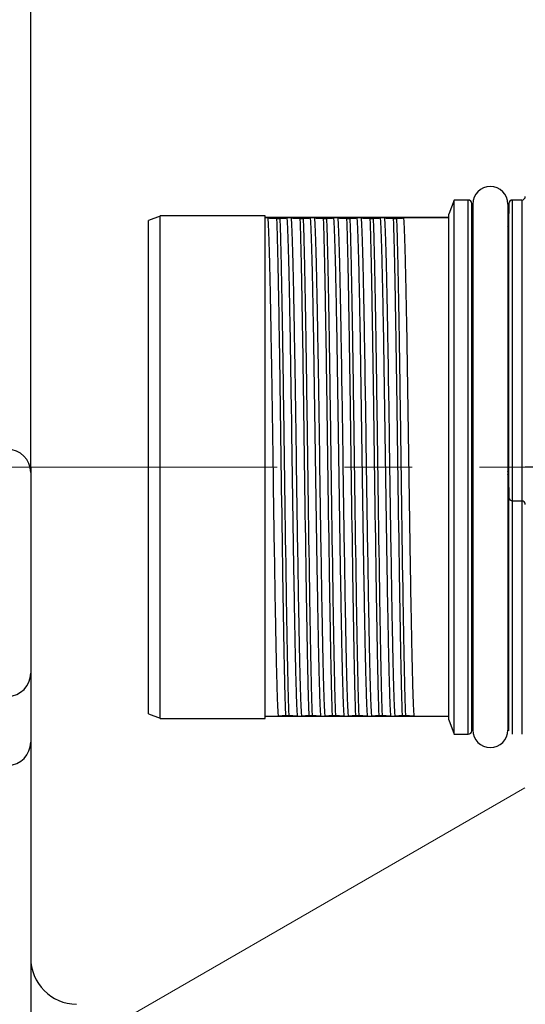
# Model space of a CAD drawing. Header units: millimetres. Extents: x 0 to 1071, y 0 to 742.
# Tile 22 of 127: x 436 to 458, y 202 to 244. Entities that reach past the tile are written whole.
import ezdxf

# ---------------------------------------------------------------- set-up
doc = ezdxf.new("R2010")
doc.units = ezdxf.units.MM
doc.header["$LTSCALE"] = 0.454724
doc.linetypes.add('CENTER', pattern=[50.8, 31.75, -6.35, 6.35, -6.35])
doc.layers.add('NoLayerName_001', color=7, linetype='Continuous')

# ---------------------------------------------------------------- blocks, each defined once
blk = doc.blocks.new('DIM_0003')
at = {"color": 3, "linetype": 'Continuous', "lineweight": 13}
blk.add_lwpolyline([(30.683, 33.447), (7.301, 19.948), (5.136, 18.698)], dxfattribs=at)
blk.add_arc((54.498, 47.197), 54.498, 300, 210, dxfattribs=at)

msp = doc.modelspace()

# ---------------------------------------------------------------- linework, layer by layer
at = {"layer": 'NoLayerName_001', "color": 7, "linetype": 'Continuous', "lineweight": 25}
for q in [(436.3764, 286.456), (436.3764, 163.7405)]:
    msp.add_line((436.3764, 225.0983), q, dxfattribs=at)
at = {"layer": 'NoLayerName_001', "color": 60, "linetype": 'Continuous', "lineweight": 25}
for p, q in [((454.5269, 236.5488), (454.3058, 235.9413)), ((454.5269, 213.6488), (454.5269, 236.5488)), ((455.1307, 236.5488), (454.5269, 236.5488)), ((455.1307, 213.6488), (455.1307, 236.5488)), ((455.3039, 235.5163), (455.2807, 236.4027)), ((455.2807, 213.7948), (455.2807, 236.4027)), ((456.873, 236.4027), (456.8498, 235.5163)), ((456.873, 213.7948), (456.873, 236.4027)), ((457.023, 213.6488), (457.023, 236.5488)), ((457.4269, 236.5488), (457.023, 236.5488)), ((457.4269, 236.5488), (457.4269, 213.6488)), ((455.3269, 236.3738), (455.3269, 213.8238)), ((456.8269, 236.3738), (456.8269, 213.8238)), ((441.9269, 235.8588), (441.4269, 235.6768)), ((441.4269, 214.5209), (441.4269, 235.6766)), ((446.4269, 235.8738), (441.9269, 235.8738)), ((441.9269, 214.324), (441.9269, 235.8736)), ((446.4269, 214.3238), (446.4269, 235.8738)), ((454.3058, 235.7988), (446.4269, 235.7988)), ((446.5376, 235.7826), (446.4269, 235.7826)), ((446.9155, 235.7626), (447.0563, 235.7626)), ((447.5376, 235.7826), (447.3707, 235.7826)), ((447.9155, 235.7626), (448.0563, 235.7626)), ((448.5376, 235.7826), (448.3707, 235.7826)), ((448.9155, 235.7626), (449.0563, 235.7626)), ((449.5376, 235.7826), (449.3707, 235.7826)), ((449.9155, 235.7626), (450.0563, 235.7626)), ((450.5376, 235.7826), (450.3707, 235.7826)), ((450.9155, 235.7626), (451.0563, 235.7626)), ((451.5376, 235.7826), (451.3707, 235.7826)), ((451.9155, 235.7626), (452.0563, 235.7626)), ((454.3058, 235.7826), (452.3707, 235.7826)), ((454.3058, 214.2564), (454.3058, 235.9412)), ((455.2973, 235.3738), (455.2973, 214.8237)), ((455.3022, 235.4949), (455.2995, 235.4949)), ((455.3045, 235.4948), (455.3022, 235.4949)), ((456.8543, 235.4949), (456.8493, 235.4948)), ((456.8565, 214.8237), (456.8565, 235.3738)), ((458.9269, 225.0988), (457.5769, 225.0988)), ((456.8493, 224.7027), (456.8515, 224.7027)), ((456.8498, 224.6813), (456.873, 223.7948)), ((456.8515, 224.7027), (456.8543, 224.7026)), ((457.023, 223.6488), (457.4269, 223.6488)), ((441.4269, 214.5208), (441.9269, 214.3388)), ((455.2807, 213.7948), (455.3039, 214.6813)), ((455.2995, 214.7026), (455.3045, 214.7027)), ((441.9269, 214.3238), (446.4269, 214.3238)), ((446.4269, 214.4149), (446.983, 214.4149)), ((454.3058, 214.3988), (446.4269, 214.3988)), ((447.4383, 214.435), (447.2974, 214.435)), ((447.8162, 214.4149), (447.983, 214.4149)), ((448.4383, 214.435), (448.2974, 214.435)), ((448.8162, 214.4149), (448.983, 214.4149)), ((449.4383, 214.435), (449.2974, 214.435)), ((449.8162, 214.4149), (449.983, 214.4149)), ((450.4383, 214.435), (450.2974, 214.435)), ((450.8162, 214.4149), (450.983, 214.4149)), ((451.4383, 214.435), (451.2974, 214.435)), ((451.8162, 214.4149), (451.983, 214.4149)), ((452.4383, 214.435), (452.2974, 214.435)), ((452.8162, 214.4149), (454.3058, 214.4149)), ((454.3058, 214.2563), (454.5269, 213.6488)), ((454.5269, 213.6488), (455.1307, 213.6488))]:
    msp.add_line(p, q, dxfattribs=at)
at = {"layer": 'NoLayerName_001', "color": 4, "linetype": 'CENTER', "lineweight": 13}
msp.add_line((516.2461, 225.0988), (408.3764, 225.0988), dxfattribs=at)
at = {"layer": 'NoLayerName_001', "color": 60, "linetype": 'Continuous', "lineweight": 25}
for centre, radius, start, end in [((456.0769, 236.3738), 0.75, 0, 180), ((455.1307, 236.3988), 0.15, 1.49998, 90), ((457.023, 236.3988), 0.15, 90, 178.5), ((457.4269, 236.6988), 0.15, 270, 360), ((455.4544, 235.4988), 0.15, 181.5, 211.30226), ((456.6993, 235.4988), 0.15, 328.69774, 358.5), ((456.6993, 224.6988), 0.15, 1.5, 31.30226), ((457.023, 223.7988), 0.15, 181.5, 270), ((457.4269, 223.4988), 0.15, 0, 90), ((455.4544, 214.6988), 0.15, 148.69774, 178.5), ((455.1307, 213.7988), 0.15, 270, 358.50002), ((456.0769, 213.8238), 0.75, 180, 0)]:
    msp.add_arc(centre, radius, start, end, dxfattribs=at)
at = {"layer": 'NoLayerName_001', "color": 7, "linetype": 'Continuous', "lineweight": 25}
for centre, radius, start, end in [((435.3764, 224.8634), 1, 0, 90), ((435.3764, 216.2661), 1, 271.28019, 0), ((435.3764, 213.3092), 1, 271.60801, 0), ((438.3764, 204.0665), 2, 180, 269.08335)]:
    msp.add_arc(centre, radius, start, end, dxfattribs=at)
at = {"layer": 'NoLayerName_001', "color": 60, "linetype": 'Continuous', "lineweight": 25}
for points, knots in [([(446.5376, 235.7826), (446.5428, 235.7037), (446.5546, 235.5458), (446.565, 235.3085), (446.5748, 235.0712), (446.5831, 234.8339), (446.593, 234.5174), (446.604, 234.1217), (446.6159, 233.6469), (446.6286, 233.0929), (446.645, 232.3015), (446.6686, 231.0351), (446.7422, 226.6027), (446.7975, 222.17), (446.871, 218.1335), (446.8886, 217.2629), (446.9027, 216.6298), (446.9146, 216.155), (446.9232, 215.8384), (446.93, 215.601), (446.9376, 215.3637), (446.9459, 215.1263), (446.9557, 214.8891), (446.9657, 214.6518), (446.9777, 214.4939), (446.983, 214.4149)], [0, 0, 0, 0, 0.2374819, 0.4749639, 0.7124439, 0.9499281, 1.1874158, 1.6623869, 2.137351, 2.6123145, 3.3247629, 4.5121777, 6.4120386, 16.6237909, 17.8112039, 18.5236526, 19.2360993, 19.7110646, 19.94855, 20.1860359, 20.4235178, 20.6609933, 20.8984731, 21.1359794, 21.3734584, 21.3734584, 21.3734584, 21.3734584]), ([(446.5376, 235.7826), (446.5438, 235.7822), (446.5564, 235.7811), (446.5753, 235.7798), (446.5942, 235.7785), (446.6131, 235.7773), (446.6319, 235.7761), (446.6508, 235.775), (446.676, 235.7736), (446.7075, 235.7719), (446.7453, 235.7701), (446.7831, 235.7683), (446.8209, 235.7665), (446.865, 235.7646), (446.8965, 235.7634), (446.9155, 235.7626)], [0, 0, 0, 0, 0.01892225, 0.03784447, 0.05676693, 0.07568977, 0.09461302, 0.11353661, 0.13246042, 0.17030774, 0.20815382, 0.24599897, 0.28384359, 0.32168802, 0.37845488, 0.37845488, 0.37845488, 0.37845488]), ([(446.9155, 235.7626), (446.9193, 235.6533), (446.9274, 235.4346), (446.9371, 235.1066), (446.949, 234.6692), (446.9621, 234.1224), (446.9784, 233.3568), (446.9992, 232.2631), (447.0306, 230.4037), (447.0953, 226.0285), (447.1499, 221.7626), (447.2099, 218.1532), (447.228, 217.1689), (447.2436, 216.4033), (447.256, 215.8565), (447.2667, 215.419), (447.2755, 215.091), (447.2853, 214.7629), (447.2935, 214.5443), (447.2974, 214.435)], [0, 0, 0, 0, 0.3281735, 0.6563496, 0.9845251, 1.6408724, 2.2972198, 3.2817416, 4.92261, 7.8761744, 16.4086917, 17.7213884, 18.7059077, 19.3622533, 20.0186037, 20.3467828, 20.6749616, 21.0031368, 21.3313094, 21.3313094, 21.3313094, 21.3313094]), ([(447.0563, 235.7626), (447.0668, 235.7631), (447.0878, 235.764), (447.1193, 235.7656), (447.1507, 235.7672), (447.1822, 235.7689), (447.2136, 235.7707), (447.2398, 235.7722), (447.2608, 235.7735), (447.2765, 235.7746), (447.2922, 235.7757), (447.308, 235.7768), (447.3237, 235.7781), (447.3393, 235.7795), (447.355, 235.781), (447.3655, 235.7821), (447.3707, 235.7826)], [0, 0, 0, 0, 0.03150043, 0.06300008, 0.09449978, 0.12600043, 0.15750299, 0.18900849, 0.20476254, 0.2205168, 0.23627058, 0.2520234, 0.26777502, 0.28352552, 0.29927533, 0.31502532, 0.31502532, 0.31502532, 0.31502532]), ([(447.0563, 235.7626), (447.0602, 235.6533), (447.0683, 235.4346), (447.078, 235.1066), (447.0899, 234.6692), (447.103, 234.1224), (447.1193, 233.3568), (447.1401, 232.2631), (447.1715, 230.4037), (447.2362, 226.0285), (447.2908, 221.7626), (447.3507, 218.1532), (447.3689, 217.1689), (447.3845, 216.4033), (447.3968, 215.8565), (447.4076, 215.419), (447.4164, 215.091), (447.4262, 214.7629), (447.4344, 214.5443), (447.4383, 214.435)], [0, 0, 0, 0, 0.3281735, 0.6563496, 0.9845251, 1.6408724, 2.2972198, 3.2817416, 4.92261, 7.8761744, 16.4086917, 17.7213884, 18.7059077, 19.3622533, 20.0186037, 20.3467828, 20.6749616, 21.0031368, 21.3313094, 21.3313094, 21.3313094, 21.3313094]), ([(447.8162, 214.4149), (447.8109, 214.4939), (447.7991, 214.6518), (447.7887, 214.8891), (447.7789, 215.1263), (447.7706, 215.3637), (447.7607, 215.6802), (447.7497, 216.0758), (447.7378, 216.5506), (447.7252, 217.1046), (447.7087, 217.8961), (447.6851, 219.1624), (447.6116, 223.5948), (447.5563, 228.0275), (447.4827, 232.064), (447.4651, 232.9346), (447.451, 233.5678), (447.4392, 234.0426), (447.4306, 234.3591), (447.4237, 234.5965), (447.4161, 234.8339), (447.4079, 235.0712), (447.398, 235.3085), (447.388, 235.5458), (447.376, 235.7037), (447.3707, 235.7826)], [0, 0, 0, 0, 0.2374819, 0.4749639, 0.7124439, 0.9499281, 1.1874158, 1.6623869, 2.137351, 2.6123145, 3.3247629, 4.5121777, 6.4120386, 16.6237909, 17.8112039, 18.5236526, 19.2360993, 19.7110646, 19.94855, 20.1860359, 20.4235178, 20.6609933, 20.8984731, 21.1359794, 21.3734584, 21.3734584, 21.3734584, 21.3734584]), ([(447.5376, 235.7826), (447.5428, 235.7037), (447.5546, 235.5458), (447.565, 235.3085), (447.5748, 235.0712), (447.5831, 234.8339), (447.593, 234.5174), (447.604, 234.1217), (447.6159, 233.6469), (447.6286, 233.0929), (447.645, 232.3015), (447.6686, 231.0351), (447.7422, 226.6027), (447.7975, 222.17), (447.871, 218.1335), (447.8886, 217.2629), (447.9027, 216.6298), (447.9146, 216.155), (447.9232, 215.8384), (447.93, 215.601), (447.9376, 215.3637), (447.9459, 215.1263), (447.9557, 214.8891), (447.9657, 214.6518), (447.9777, 214.4939), (447.983, 214.4149)], [0, 0, 0, 0, 0.2374819, 0.4749639, 0.7124439, 0.9499281, 1.1874158, 1.6623869, 2.137351, 2.6123145, 3.3247629, 4.5121777, 6.4120386, 16.6237909, 17.8112039, 18.5236526, 19.2360993, 19.7110646, 19.94855, 20.1860359, 20.4235178, 20.6609933, 20.8984731, 21.1359794, 21.3734584, 21.3734584, 21.3734584, 21.3734584]), ([(447.5376, 235.7826), (447.5438, 235.7822), (447.5564, 235.7811), (447.5753, 235.7798), (447.5942, 235.7785), (447.6131, 235.7773), (447.6319, 235.7761), (447.6508, 235.775), (447.676, 235.7736), (447.7075, 235.7719), (447.7453, 235.7701), (447.7831, 235.7683), (447.8209, 235.7665), (447.865, 235.7646), (447.8965, 235.7634), (447.9155, 235.7626)], [0, 0, 0, 0, 0.01892225, 0.03784447, 0.05676693, 0.07568977, 0.09461302, 0.11353661, 0.13246042, 0.17030774, 0.20815382, 0.24599897, 0.28384359, 0.32168802, 0.37845488, 0.37845488, 0.37845488, 0.37845488]), ([(447.9155, 235.7626), (447.9193, 235.6533), (447.9274, 235.4346), (447.9371, 235.1066), (447.949, 234.6692), (447.9621, 234.1224), (447.9784, 233.3568), (447.9992, 232.2631), (448.0306, 230.4037), (448.0953, 226.0285), (448.1499, 221.7626), (448.2099, 218.1532), (448.228, 217.1689), (448.2436, 216.4033), (448.256, 215.8565), (448.2667, 215.419), (448.2755, 215.091), (448.2853, 214.7629), (448.2935, 214.5443), (448.2974, 214.435)], [0, 0, 0, 0, 0.3281735, 0.6563496, 0.9845251, 1.6408724, 2.2972198, 3.2817416, 4.92261, 7.8761744, 16.4086917, 17.7213884, 18.7059077, 19.3622533, 20.0186037, 20.3467828, 20.6749616, 21.0031368, 21.3313094, 21.3313094, 21.3313094, 21.3313094]), ([(448.0563, 235.7626), (448.0668, 235.7631), (448.0878, 235.764), (448.1193, 235.7656), (448.1507, 235.7672), (448.1822, 235.7689), (448.2136, 235.7707), (448.2398, 235.7722), (448.2608, 235.7735), (448.2765, 235.7746), (448.2922, 235.7757), (448.308, 235.7768), (448.3237, 235.7781), (448.3393, 235.7795), (448.355, 235.781), (448.3655, 235.7821), (448.3707, 235.7826)], [0, 0, 0, 0, 0.03150043, 0.06300008, 0.09449978, 0.12600043, 0.15750299, 0.18900849, 0.20476254, 0.2205168, 0.23627058, 0.2520234, 0.26777502, 0.28352552, 0.29927533, 0.31502532, 0.31502532, 0.31502532, 0.31502532]), ([(448.0563, 235.7626), (448.0602, 235.6533), (448.0683, 235.4346), (448.078, 235.1066), (448.0899, 234.6692), (448.103, 234.1224), (448.1193, 233.3568), (448.1401, 232.2631), (448.1715, 230.4037), (448.2362, 226.0285), (448.2908, 221.7626), (448.3507, 218.1532), (448.3689, 217.1689), (448.3845, 216.4033), (448.3968, 215.8565), (448.4076, 215.419), (448.4164, 215.091), (448.4262, 214.7629), (448.4344, 214.5443), (448.4383, 214.435)], [0, 0, 0, 0, 0.3281735, 0.6563496, 0.9845251, 1.6408724, 2.2972198, 3.2817416, 4.92261, 7.8761744, 16.4086917, 17.7213884, 18.7059077, 19.3622533, 20.0186037, 20.3467828, 20.6749616, 21.0031368, 21.3313094, 21.3313094, 21.3313094, 21.3313094]), ([(448.8162, 214.4149), (448.8109, 214.4939), (448.7991, 214.6518), (448.7887, 214.8891), (448.7789, 215.1263), (448.7706, 215.3637), (448.7607, 215.6802), (448.7497, 216.0758), (448.7378, 216.5506), (448.7252, 217.1046), (448.7087, 217.8961), (448.6851, 219.1624), (448.6116, 223.5948), (448.5563, 228.0275), (448.4827, 232.064), (448.4651, 232.9346), (448.451, 233.5678), (448.4392, 234.0426), (448.4306, 234.3591), (448.4237, 234.5965), (448.4161, 234.8339), (448.4079, 235.0712), (448.398, 235.3085), (448.388, 235.5458), (448.376, 235.7037), (448.3707, 235.7826)], [0, 0, 0, 0, 0.2374819, 0.4749639, 0.7124439, 0.9499281, 1.1874158, 1.6623869, 2.137351, 2.6123145, 3.3247629, 4.5121777, 6.4120386, 16.6237909, 17.8112039, 18.5236526, 19.2360993, 19.7110646, 19.94855, 20.1860359, 20.4235178, 20.6609933, 20.8984731, 21.1359794, 21.3734584, 21.3734584, 21.3734584, 21.3734584]), ([(448.5376, 235.7826), (448.5428, 235.7037), (448.5546, 235.5458), (448.565, 235.3085), (448.5748, 235.0712), (448.5831, 234.8339), (448.593, 234.5174), (448.604, 234.1217), (448.6159, 233.6469), (448.6286, 233.0929), (448.645, 232.3015), (448.6686, 231.0351), (448.7422, 226.6027), (448.7975, 222.17), (448.871, 218.1335), (448.8886, 217.2629), (448.9027, 216.6298), (448.9146, 216.155), (448.9232, 215.8384), (448.93, 215.601), (448.9376, 215.3637), (448.9459, 215.1263), (448.9557, 214.8891), (448.9657, 214.6518), (448.9777, 214.4939), (448.983, 214.4149)], [0, 0, 0, 0, 0.2374819, 0.4749638, 0.7124439, 0.9499281, 1.1874158, 1.6623869, 2.137351, 2.6123145, 3.3247629, 4.5121777, 6.4120386, 16.6237909, 17.8112039, 18.5236526, 19.2360993, 19.7110646, 19.94855, 20.1860359, 20.4235178, 20.6609933, 20.8984731, 21.1359794, 21.3734584, 21.3734584, 21.3734584, 21.3734584]), ([(448.5376, 235.7826), (448.5438, 235.7822), (448.5564, 235.7811), (448.5753, 235.7798), (448.5942, 235.7785), (448.6131, 235.7773), (448.6319, 235.7761), (448.6508, 235.775), (448.676, 235.7736), (448.7075, 235.7719), (448.7453, 235.7701), (448.7831, 235.7683), (448.8209, 235.7665), (448.865, 235.7646), (448.8965, 235.7634), (448.9155, 235.7626)], [0, 0, 0, 0, 0.01892225, 0.03784447, 0.05676693, 0.07568977, 0.09461302, 0.11353661, 0.13246042, 0.17030774, 0.20815382, 0.24599897, 0.28384359, 0.32168802, 0.37845488, 0.37845488, 0.37845488, 0.37845488]), ([(448.9155, 235.7626), (448.9193, 235.6533), (448.9274, 235.4346), (448.9371, 235.1066), (448.949, 234.6692), (448.9621, 234.1224), (448.9784, 233.3568), (448.9992, 232.2631), (449.0306, 230.4037), (449.0953, 226.0285), (449.1499, 221.7626), (449.2099, 218.1532), (449.228, 217.1689), (449.2436, 216.4033), (449.256, 215.8565), (449.2667, 215.419), (449.2755, 215.091), (449.2853, 214.7629), (449.2935, 214.5443), (449.2974, 214.435)], [0, 0, 0, 0, 0.3281735, 0.6563496, 0.9845251, 1.6408724, 2.2972198, 3.2817416, 4.92261, 7.8761744, 16.4086917, 17.7213884, 18.7059077, 19.3622533, 20.0186037, 20.3467828, 20.6749616, 21.0031368, 21.3313094, 21.3313094, 21.3313094, 21.3313094]), ([(449.0563, 235.7626), (449.0668, 235.7631), (449.0878, 235.764), (449.1193, 235.7656), (449.1507, 235.7672), (449.1822, 235.7689), (449.2136, 235.7707), (449.2398, 235.7722), (449.2608, 235.7735), (449.2765, 235.7746), (449.2922, 235.7757), (449.308, 235.7768), (449.3237, 235.7781), (449.3393, 235.7795), (449.355, 235.781), (449.3655, 235.7821), (449.3707, 235.7826)], [0, 0, 0, 0, 0.03150043, 0.06300008, 0.09449978, 0.12600043, 0.15750299, 0.18900849, 0.20476254, 0.2205168, 0.23627058, 0.2520234, 0.26777502, 0.28352552, 0.29927533, 0.31502532, 0.31502532, 0.31502532, 0.31502532]), ([(449.0563, 235.7626), (449.0602, 235.6533), (449.0683, 235.4346), (449.078, 235.1066), (449.0899, 234.6692), (449.103, 234.1224), (449.1193, 233.3568), (449.1401, 232.2631), (449.1715, 230.4037), (449.2362, 226.0285), (449.2908, 221.7626), (449.3507, 218.1532), (449.3689, 217.1689), (449.3845, 216.4033), (449.3968, 215.8565), (449.4076, 215.419), (449.4164, 215.091), (449.4262, 214.7629), (449.4344, 214.5443), (449.4383, 214.435)], [0, 0, 0, 0, 0.3281735, 0.6563496, 0.9845251, 1.6408724, 2.2972198, 3.2817416, 4.92261, 7.8761744, 16.4086917, 17.7213884, 18.7059077, 19.3622533, 20.0186037, 20.3467828, 20.6749616, 21.0031368, 21.3313094, 21.3313094, 21.3313094, 21.3313094]), ([(449.8162, 214.4149), (449.8109, 214.4939), (449.7991, 214.6518), (449.7887, 214.8891), (449.7789, 215.1263), (449.7706, 215.3637), (449.7607, 215.6802), (449.7497, 216.0758), (449.7378, 216.5506), (449.7252, 217.1046), (449.7087, 217.8961), (449.6851, 219.1624), (449.6116, 223.5948), (449.5563, 228.0275), (449.4827, 232.064), (449.4651, 232.9346), (449.451, 233.5678), (449.4392, 234.0426), (449.4306, 234.3591), (449.4237, 234.5965), (449.4161, 234.8339), (449.4079, 235.0712), (449.398, 235.3085), (449.388, 235.5458), (449.376, 235.7037), (449.3707, 235.7826)], [0, 0, 0, 0, 0.2374819, 0.4749639, 0.7124439, 0.9499281, 1.1874158, 1.6623869, 2.137351, 2.6123145, 3.3247629, 4.5121777, 6.4120386, 16.6237909, 17.8112039, 18.5236526, 19.2360993, 19.7110646, 19.94855, 20.1860359, 20.4235178, 20.6609933, 20.8984731, 21.1359794, 21.3734584, 21.3734584, 21.3734584, 21.3734584]), ([(449.5376, 235.7826), (449.5428, 235.7037), (449.5546, 235.5458), (449.565, 235.3085), (449.5748, 235.0712), (449.5831, 234.8339), (449.593, 234.5174), (449.604, 234.1217), (449.6159, 233.6469), (449.6286, 233.0929), (449.645, 232.3015), (449.6686, 231.0351), (449.7422, 226.6027), (449.7975, 222.17), (449.871, 218.1335), (449.8886, 217.2629), (449.9027, 216.6298), (449.9146, 216.155), (449.9232, 215.8384), (449.93, 215.601), (449.9376, 215.3637), (449.9459, 215.1263), (449.9557, 214.8891), (449.9657, 214.6518), (449.9777, 214.4939), (449.983, 214.4149)], [0, 0, 0, 0, 0.2374819, 0.4749639, 0.7124439, 0.9499281, 1.1874158, 1.6623869, 2.137351, 2.6123145, 3.3247629, 4.5121777, 6.4120386, 16.6237909, 17.8112039, 18.5236526, 19.2360993, 19.7110646, 19.94855, 20.1860359, 20.4235178, 20.6609933, 20.8984731, 21.1359794, 21.3734584, 21.3734584, 21.3734584, 21.3734584]), ([(449.5376, 235.7826), (449.5438, 235.7822), (449.5564, 235.7811), (449.5753, 235.7798), (449.5942, 235.7785), (449.6131, 235.7773), (449.6319, 235.7761), (449.6508, 235.775), (449.676, 235.7736), (449.7075, 235.7719), (449.7453, 235.7701), (449.7831, 235.7683), (449.8209, 235.7665), (449.865, 235.7646), (449.8965, 235.7634), (449.9155, 235.7626)], [0, 0, 0, 0, 0.01892225, 0.03784447, 0.05676693, 0.07568977, 0.09461302, 0.11353661, 0.13246042, 0.17030774, 0.20815382, 0.24599897, 0.28384359, 0.32168802, 0.37845488, 0.37845488, 0.37845488, 0.37845488]), ([(449.9155, 235.7626), (449.9193, 235.6533), (449.9274, 235.4346), (449.9371, 235.1066), (449.949, 234.6692), (449.9621, 234.1224), (449.9784, 233.3568), (449.9992, 232.2631), (450.0306, 230.4037), (450.0953, 226.0285), (450.1499, 221.7626), (450.2099, 218.1532), (450.228, 217.1689), (450.2436, 216.4033), (450.256, 215.8565), (450.2667, 215.419), (450.2755, 215.091), (450.2853, 214.7629), (450.2935, 214.5443), (450.2974, 214.435)], [0, 0, 0, 0, 0.3281735, 0.6563496, 0.9845251, 1.6408724, 2.2972198, 3.2817416, 4.92261, 7.8761744, 16.4086917, 17.7213884, 18.7059077, 19.3622533, 20.0186037, 20.3467828, 20.6749616, 21.0031368, 21.3313094, 21.3313094, 21.3313094, 21.3313094]), ([(450.0563, 235.7626), (450.0668, 235.7631), (450.0878, 235.764), (450.1193, 235.7656), (450.1507, 235.7672), (450.1822, 235.7689), (450.2136, 235.7707), (450.2398, 235.7722), (450.2608, 235.7735), (450.2765, 235.7746), (450.2922, 235.7757), (450.308, 235.7768), (450.3237, 235.7781), (450.3393, 235.7795), (450.355, 235.781), (450.3655, 235.7821), (450.3707, 235.7826)], [0, 0, 0, 0, 0.03150043, 0.06300008, 0.09449978, 0.12600043, 0.15750299, 0.18900849, 0.20476254, 0.2205168, 0.23627058, 0.2520234, 0.26777502, 0.28352552, 0.29927533, 0.31502532, 0.31502532, 0.31502532, 0.31502532]), ([(450.0563, 235.7626), (450.0602, 235.6533), (450.0683, 235.4346), (450.078, 235.1066), (450.0899, 234.6692), (450.103, 234.1224), (450.1193, 233.3568), (450.1401, 232.2631), (450.1715, 230.4037), (450.2362, 226.0285), (450.2908, 221.7626), (450.3507, 218.1532), (450.3689, 217.1689), (450.3845, 216.4033), (450.3968, 215.8565), (450.4076, 215.419), (450.4164, 215.091), (450.4262, 214.7629), (450.4344, 214.5443), (450.4383, 214.435)], [0, 0, 0, 0, 0.3281735, 0.6563496, 0.9845251, 1.6408724, 2.2972198, 3.2817416, 4.92261, 7.8761744, 16.4086917, 17.7213884, 18.7059077, 19.3622533, 20.0186037, 20.3467828, 20.6749616, 21.0031368, 21.3313094, 21.3313094, 21.3313094, 21.3313094]), ([(450.8162, 214.4149), (450.8109, 214.4939), (450.7991, 214.6518), (450.7887, 214.8891), (450.7789, 215.1263), (450.7706, 215.3637), (450.7607, 215.6802), (450.7497, 216.0758), (450.7378, 216.5506), (450.7252, 217.1046), (450.7087, 217.8961), (450.6851, 219.1624), (450.6116, 223.5948), (450.5563, 228.0275), (450.4827, 232.064), (450.4651, 232.9346), (450.451, 233.5678), (450.4392, 234.0426), (450.4306, 234.3591), (450.4237, 234.5965), (450.4161, 234.8339), (450.4079, 235.0712), (450.398, 235.3085), (450.388, 235.5458), (450.376, 235.7037), (450.3707, 235.7826)], [0, 0, 0, 0, 0.2374819, 0.4749639, 0.7124439, 0.9499281, 1.1874158, 1.6623869, 2.137351, 2.6123145, 3.3247629, 4.5121777, 6.4120386, 16.6237909, 17.8112039, 18.5236526, 19.2360993, 19.7110646, 19.94855, 20.1860359, 20.4235178, 20.6609933, 20.8984731, 21.1359794, 21.3734584, 21.3734584, 21.3734584, 21.3734584]), ([(450.5376, 235.7826), (450.5428, 235.7037), (450.5546, 235.5458), (450.565, 235.3085), (450.5748, 235.0712), (450.5831, 234.8339), (450.593, 234.5174), (450.604, 234.1217), (450.6159, 233.6469), (450.6286, 233.0929), (450.645, 232.3015), (450.6686, 231.0351), (450.7422, 226.6027), (450.7975, 222.17), (450.871, 218.1335), (450.8886, 217.2629), (450.9027, 216.6298), (450.9146, 216.155), (450.9232, 215.8384), (450.93, 215.601), (450.9376, 215.3637), (450.9459, 215.1263), (450.9557, 214.8891), (450.9657, 214.6518), (450.9777, 214.4939), (450.983, 214.4149)], [0, 0, 0, 0, 0.2374819, 0.4749639, 0.7124439, 0.9499281, 1.1874158, 1.6623869, 2.137351, 2.6123145, 3.3247629, 4.5121777, 6.4120386, 16.6237909, 17.8112039, 18.5236526, 19.2360993, 19.7110646, 19.94855, 20.1860359, 20.4235178, 20.6609933, 20.8984731, 21.1359794, 21.3734584, 21.3734584, 21.3734584, 21.3734584]), ([(450.5376, 235.7826), (450.5438, 235.7822), (450.5564, 235.7811), (450.5753, 235.7798), (450.5942, 235.7785), (450.6131, 235.7773), (450.6319, 235.7761), (450.6508, 235.775), (450.676, 235.7736), (450.7075, 235.7719), (450.7453, 235.7701), (450.7831, 235.7683), (450.8209, 235.7665), (450.865, 235.7646), (450.8965, 235.7634), (450.9155, 235.7626)], [0, 0, 0, 0, 0.01892225, 0.03784447, 0.05676693, 0.07568977, 0.09461302, 0.11353661, 0.13246042, 0.17030774, 0.20815382, 0.24599897, 0.28384359, 0.32168802, 0.37845488, 0.37845488, 0.37845488, 0.37845488]), ([(450.9155, 235.7626), (450.9193, 235.6533), (450.9274, 235.4346), (450.9371, 235.1066), (450.949, 234.6692), (450.9621, 234.1224), (450.9784, 233.3568), (450.9992, 232.2631), (451.0306, 230.4037), (451.0953, 226.0285), (451.1499, 221.7626), (451.2099, 218.1532), (451.228, 217.1689), (451.2436, 216.4033), (451.256, 215.8565), (451.2667, 215.419), (451.2755, 215.091), (451.2853, 214.7629), (451.2935, 214.5443), (451.2974, 214.435)], [0, 0, 0, 0, 0.3281735, 0.6563496, 0.9845251, 1.6408724, 2.2972198, 3.2817416, 4.92261, 7.8761744, 16.4086917, 17.7213884, 18.7059077, 19.3622533, 20.0186037, 20.3467828, 20.6749616, 21.0031368, 21.3313094, 21.3313094, 21.3313094, 21.3313094]), ([(451.0563, 235.7626), (451.0668, 235.7631), (451.0878, 235.764), (451.1193, 235.7656), (451.1507, 235.7672), (451.1822, 235.7689), (451.2136, 235.7707), (451.2398, 235.7722), (451.2608, 235.7735), (451.2765, 235.7746), (451.2922, 235.7757), (451.308, 235.7768), (451.3237, 235.7781), (451.3393, 235.7795), (451.355, 235.781), (451.3655, 235.7821), (451.3707, 235.7826)], [0, 0, 0, 0, 0.03150043, 0.06300008, 0.09449978, 0.12600043, 0.15750299, 0.18900849, 0.20476254, 0.2205168, 0.23627058, 0.2520234, 0.26777502, 0.28352552, 0.29927533, 0.31502532, 0.31502532, 0.31502532, 0.31502532]), ([(451.0563, 235.7626), (451.0602, 235.6533), (451.0683, 235.4346), (451.078, 235.1066), (451.0899, 234.6692), (451.103, 234.1224), (451.1193, 233.3568), (451.1401, 232.2631), (451.1715, 230.4037), (451.2362, 226.0285), (451.2908, 221.7626), (451.3507, 218.1532), (451.3689, 217.1689), (451.3845, 216.4033), (451.3968, 215.8565), (451.4076, 215.419), (451.4164, 215.091), (451.4262, 214.7629), (451.4344, 214.5443), (451.4383, 214.435)], [0, 0, 0, 0, 0.3281735, 0.6563496, 0.9845251, 1.6408724, 2.2972198, 3.2817416, 4.92261, 7.8761744, 16.4086917, 17.7213884, 18.7059077, 19.3622533, 20.0186037, 20.3467828, 20.6749616, 21.0031368, 21.3313094, 21.3313094, 21.3313094, 21.3313094]), ([(451.8162, 214.4149), (451.8109, 214.4939), (451.7991, 214.6518), (451.7887, 214.8891), (451.7789, 215.1263), (451.7706, 215.3637), (451.7607, 215.6802), (451.7497, 216.0758), (451.7378, 216.5506), (451.7252, 217.1046), (451.7087, 217.8961), (451.6851, 219.1624), (451.6116, 223.5948), (451.5563, 228.0275), (451.4827, 232.064), (451.4651, 232.9346), (451.451, 233.5678), (451.4392, 234.0426), (451.4306, 234.3591), (451.4237, 234.5965), (451.4161, 234.8339), (451.4079, 235.0712), (451.398, 235.3085), (451.388, 235.5458), (451.376, 235.7037), (451.3707, 235.7826)], [0, 0, 0, 0, 0.2374819, 0.4749639, 0.7124439, 0.9499281, 1.1874158, 1.6623869, 2.137351, 2.6123145, 3.3247629, 4.5121777, 6.4120386, 16.6237909, 17.8112039, 18.5236526, 19.2360993, 19.7110646, 19.94855, 20.1860359, 20.4235178, 20.6609933, 20.8984731, 21.1359794, 21.3734584, 21.3734584, 21.3734584, 21.3734584]), ([(451.5376, 235.7826), (451.5428, 235.7037), (451.5546, 235.5458), (451.565, 235.3085), (451.5748, 235.0712), (451.5831, 234.8339), (451.593, 234.5174), (451.604, 234.1217), (451.6159, 233.6469), (451.6286, 233.0929), (451.645, 232.3015), (451.6686, 231.0351), (451.7422, 226.6027), (451.7975, 222.17), (451.871, 218.1335), (451.8886, 217.2629), (451.9027, 216.6298), (451.9146, 216.155), (451.9232, 215.8384), (451.93, 215.601), (451.9376, 215.3637), (451.9459, 215.1263), (451.9557, 214.8891), (451.9657, 214.6518), (451.9777, 214.4939), (451.983, 214.4149)], [0, 0, 0, 0, 0.2374819, 0.4749638, 0.7124439, 0.9499281, 1.1874158, 1.6623869, 2.137351, 2.6123145, 3.3247629, 4.5121777, 6.4120386, 16.6237909, 17.8112039, 18.5236526, 19.2360993, 19.7110646, 19.94855, 20.1860359, 20.4235178, 20.6609933, 20.8984731, 21.1359794, 21.3734584, 21.3734584, 21.3734584, 21.3734584]), ([(451.5376, 235.7826), (451.5438, 235.7822), (451.5564, 235.7811), (451.5753, 235.7798), (451.5942, 235.7785), (451.6131, 235.7773), (451.6319, 235.7761), (451.6508, 235.775), (451.676, 235.7736), (451.7075, 235.7719), (451.7453, 235.7701), (451.7831, 235.7683), (451.8209, 235.7665), (451.865, 235.7646), (451.8965, 235.7634), (451.9155, 235.7626)], [0, 0, 0, 0, 0.01892225, 0.03784447, 0.05676693, 0.07568977, 0.09461302, 0.11353661, 0.13246042, 0.17030774, 0.20815382, 0.24599897, 0.28384359, 0.32168802, 0.37845488, 0.37845488, 0.37845488, 0.37845488]), ([(451.9155, 235.7626), (451.9193, 235.6533), (451.9274, 235.4346), (451.9371, 235.1066), (451.949, 234.6692), (451.9621, 234.1224), (451.9784, 233.3568), (451.9992, 232.2631), (452.0306, 230.4037), (452.0953, 226.0285), (452.1499, 221.7626), (452.2099, 218.1532), (452.228, 217.1689), (452.2436, 216.4033), (452.256, 215.8565), (452.2667, 215.419), (452.2755, 215.091), (452.2853, 214.7629), (452.2935, 214.5443), (452.2974, 214.435)], [0, 0, 0, 0, 0.3281735, 0.6563496, 0.9845251, 1.6408724, 2.2972198, 3.2817416, 4.92261, 7.8761744, 16.4086917, 17.7213884, 18.7059077, 19.3622533, 20.0186037, 20.3467828, 20.6749616, 21.0031368, 21.3313094, 21.3313094, 21.3313094, 21.3313094]), ([(452.0563, 235.7626), (452.0668, 235.7631), (452.0878, 235.764), (452.1193, 235.7656), (452.1507, 235.7672), (452.1822, 235.7689), (452.2136, 235.7707), (452.2398, 235.7722), (452.2608, 235.7735), (452.2765, 235.7746), (452.2922, 235.7757), (452.308, 235.7768), (452.3237, 235.7781), (452.3393, 235.7795), (452.355, 235.781), (452.3655, 235.7821), (452.3707, 235.7826)], [0, 0, 0, 0, 0.03150043, 0.06300008, 0.09449978, 0.12600043, 0.15750299, 0.18900849, 0.20476254, 0.2205168, 0.23627058, 0.2520234, 0.26777502, 0.28352552, 0.29927533, 0.31502532, 0.31502532, 0.31502532, 0.31502532]), ([(452.0563, 235.7626), (452.0602, 235.6533), (452.0683, 235.4346), (452.078, 235.1066), (452.0899, 234.6692), (452.103, 234.1224), (452.1193, 233.3568), (452.1401, 232.2631), (452.1715, 230.4037), (452.2362, 226.0285), (452.2908, 221.7626), (452.3507, 218.1532), (452.3689, 217.1689), (452.3845, 216.4033), (452.3968, 215.8565), (452.4076, 215.419), (452.4164, 215.091), (452.4262, 214.7629), (452.4344, 214.5443), (452.4383, 214.435)], [0, 0, 0, 0, 0.3281735, 0.6563496, 0.9845251, 1.6408724, 2.2972198, 3.2817416, 4.92261, 7.8761744, 16.4086917, 17.7213884, 18.7059077, 19.3622533, 20.0186037, 20.3467828, 20.6749616, 21.0031368, 21.3313094, 21.3313094, 21.3313094, 21.3313094]), ([(452.8162, 214.4149), (452.8109, 214.4939), (452.7991, 214.6518), (452.7887, 214.8891), (452.7789, 215.1263), (452.7706, 215.3637), (452.7607, 215.6802), (452.7497, 216.0758), (452.7378, 216.5506), (452.7252, 217.1046), (452.7087, 217.8961), (452.6851, 219.1624), (452.6116, 223.5948), (452.5563, 228.0275), (452.4827, 232.064), (452.4651, 232.9346), (452.451, 233.5678), (452.4392, 234.0426), (452.4306, 234.3591), (452.4237, 234.5965), (452.4161, 234.8339), (452.4079, 235.0712), (452.398, 235.3085), (452.388, 235.5458), (452.376, 235.7037), (452.3707, 235.7826)], [0, 0, 0, 0, 0.2374819, 0.4749639, 0.7124439, 0.9499281, 1.1874158, 1.6623869, 2.137351, 2.6123145, 3.3247629, 4.5121777, 6.4120386, 16.6237909, 17.8112039, 18.5236526, 19.2360993, 19.7110646, 19.94855, 20.1860359, 20.4235178, 20.6609933, 20.8984731, 21.1359794, 21.3734584, 21.3734584, 21.3734584, 21.3734584]), ([(455.2995, 235.4949), (455.2993, 235.494), (455.2989, 235.4921), (455.2989, 235.4894), (455.2984, 235.4869), (455.2982, 235.4844), (455.2981, 235.4807), (455.2981, 235.4771), (455.298, 235.4734), (455.298, 235.4698), (455.2979, 235.4663), (455.2978, 235.4627), (455.2977, 235.46), (455.2977, 235.4573), (455.2976, 235.4537), (455.2975, 235.4448), (455.2974, 235.4331), (455.2974, 235.4196), (455.2973, 235.4071), (455.2973, 235.3918), (455.2973, 235.3801), (455.2973, 235.3738)], [0, 0, 0, 0, 0.00286951, 0.00564697, 0.00802037, 0.01057008, 0.01329793, 0.0188864, 0.02161341, 0.02430019, 0.02962057, 0.03228679, 0.03496662, 0.03765713, 0.04035522, 0.04576182, 0.06462405, 0.07538493, 0.08615385, 0.10231592, 0.12117196, 0.12117196, 0.12117196, 0.12117196]), ([(455.2973, 235.3738), (455.2973, 235.3724), (455.2974, 235.3695), (455.2978, 235.3651), (455.2982, 235.3608), (455.2988, 235.3564), (455.2996, 235.3521), (455.3005, 235.3478), (455.3015, 235.3435), (455.3027, 235.3393), (455.3039, 235.3351), (455.3053, 235.3309), (455.3069, 235.3268), (455.3085, 235.3227), (455.3103, 235.3187), (455.3122, 235.3147), (455.3142, 235.3109), (455.3163, 235.3071), (455.3186, 235.3033), (455.3209, 235.2997), (455.3234, 235.2961), (455.3251, 235.2937), (455.3259, 235.2926)], [0, 0, 0, 0, 0.004352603, 0.00871565, 0.013088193, 0.017469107, 0.02185712, 0.026250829, 0.030648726, 0.035049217, 0.039450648, 0.043851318, 0.048249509, 0.052643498, 0.057031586, 0.061412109, 0.06578347, 0.070145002, 0.074498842, 0.078847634, 0.083193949, 0.087540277, 0.087540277, 0.087540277, 0.087540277]), ([(455.2995, 235.4949), (455.2996, 235.493), (455.2997, 235.4892), (455.3002, 235.4834), (455.3009, 235.4777), (455.3019, 235.472), (455.303, 235.4663), (455.3044, 235.4606), (455.306, 235.455), (455.3079, 235.4495), (455.3099, 235.444), (455.3121, 235.4386), (455.3145, 235.4333), (455.3171, 235.4281), (455.3199, 235.4231), (455.3229, 235.4181), (455.325, 235.415), (455.3261, 235.4134)], [0, 0, 0, 0, 0.005731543, 0.011489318, 0.017270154, 0.023070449, 0.028886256, 0.034713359, 0.040547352, 0.046383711, 0.052217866, 0.058045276, 0.0638615, 0.069662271, 0.075443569, 0.081201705, 0.086933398, 0.086933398, 0.086933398, 0.086933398]), ([(456.8543, 235.4949), (456.8542, 235.493), (456.854, 235.4892), (456.8535, 235.4834), (456.8528, 235.4777), (456.8518, 235.472), (456.8507, 235.4663), (456.8493, 235.4606), (456.8477, 235.455), (456.8459, 235.4495), (456.8439, 235.444), (456.8416, 235.4386), (456.8392, 235.4333), (456.8366, 235.4281), (456.8338, 235.4231), (456.8309, 235.4181), (456.8287, 235.415), (456.8276, 235.4134)], [0, 0, 0, 0, 0.005731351, 0.011488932, 0.01726957, 0.023069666, 0.028885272, 0.034712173, 0.040545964, 0.046382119, 0.052216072, 0.05804328, 0.063859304, 0.069659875, 0.075440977, 0.081198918, 0.086930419, 0.086930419, 0.086930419, 0.086930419]), ([(456.8565, 235.3738), (456.8564, 235.3724), (456.8563, 235.3695), (456.856, 235.3651), (456.8555, 235.3608), (456.8549, 235.3564), (456.8541, 235.3521), (456.8532, 235.3478), (456.8522, 235.3435), (456.8511, 235.3393), (456.8498, 235.3351), (456.8484, 235.3309), (456.8469, 235.3268), (456.8452, 235.3227), (456.8434, 235.3187), (456.8415, 235.3147), (456.8395, 235.3109), (456.8374, 235.3071), (456.8352, 235.3033), (456.8328, 235.2997), (456.8304, 235.2961), (456.8286, 235.2937), (456.8278, 235.2926)], [0, 0, 0, 0, 0.004352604, 0.008715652, 0.013088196, 0.017469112, 0.021857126, 0.026250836, 0.030648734, 0.035049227, 0.039450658, 0.04385133, 0.048249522, 0.052643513, 0.057031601, 0.061412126, 0.065783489, 0.070145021, 0.074498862, 0.078847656, 0.083193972, 0.087540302, 0.087540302, 0.087540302, 0.087540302]), ([(456.8565, 235.3738), (456.8565, 235.381), (456.8565, 235.3927), (456.8564, 235.408), (456.8564, 235.4196), (456.8563, 235.4331), (456.8562, 235.4448), (456.8561, 235.4537), (456.856, 235.4573), (456.856, 235.46), (456.856, 235.4627), (456.8559, 235.4672), (456.8557, 235.4716), (456.8556, 235.4771), (456.8556, 235.4807), (456.8555, 235.4844), (456.8553, 235.4869), (456.8548, 235.4894), (456.8549, 235.4921), (456.8544, 235.494), (456.8543, 235.4949)], [0, 0, 0, 0, 0.02155007, 0.03501811, 0.04578703, 0.05654791, 0.07541014, 0.08081674, 0.08351483, 0.08620534, 0.08888517, 0.09155139, 0.09955855, 0.10228555, 0.10787403, 0.11060188, 0.11315159, 0.11552498, 0.11830244, 0.12117196, 0.12117196, 0.12117196, 0.12117196]), ([(456.8543, 224.7026), (456.8542, 224.7045), (456.854, 224.7084), (456.8535, 224.7141), (456.8528, 224.7198), (456.8518, 224.7256), (456.8507, 224.7313), (456.8493, 224.7369), (456.8477, 224.7425), (456.8459, 224.7481), (456.8439, 224.7535), (456.8416, 224.7589), (456.8392, 224.7642), (456.8366, 224.7694), (456.8338, 224.7745), (456.8309, 224.7794), (456.8287, 224.7826), (456.8276, 224.7842)], [0, 0, 0, 0, 0.005731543, 0.011489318, 0.017270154, 0.023070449, 0.028886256, 0.034713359, 0.040547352, 0.046383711, 0.052217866, 0.058045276, 0.0638615, 0.069662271, 0.075443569, 0.081201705, 0.086933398, 0.086933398, 0.086933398, 0.086933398]), ([(456.8565, 224.8237), (456.8564, 224.8252), (456.8563, 224.8281), (456.856, 224.8324), (456.8555, 224.8368), (456.8549, 224.8411), (456.8541, 224.8454), (456.8532, 224.8497), (456.8522, 224.854), (456.8511, 224.8583), (456.8498, 224.8625), (456.8484, 224.8666), (456.8469, 224.8708), (456.8452, 224.8748), (456.8434, 224.8788), (456.8415, 224.8828), (456.8395, 224.8867), (456.8374, 224.8905), (456.8352, 224.8942), (456.8328, 224.8979), (456.8304, 224.9015), (456.8286, 224.9038), (456.8278, 224.905)], [0, 0, 0, 0, 0.004352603, 0.00871565, 0.013088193, 0.017469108, 0.021857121, 0.02625083, 0.030648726, 0.035049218, 0.039450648, 0.043851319, 0.04824951, 0.052643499, 0.057031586, 0.06141211, 0.065783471, 0.070145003, 0.074498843, 0.078847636, 0.08319395, 0.087540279, 0.087540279, 0.087540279, 0.087540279]), ([(456.8543, 224.7026), (456.8544, 224.7036), (456.8549, 224.7054), (456.8548, 224.7081), (456.8553, 224.7106), (456.8555, 224.7132), (456.8556, 224.7168), (456.8556, 224.7205), (456.8557, 224.7241), (456.8558, 224.7277), (456.8559, 224.7313), (456.856, 224.7348), (456.856, 224.7375), (456.856, 224.7402), (456.8561, 224.7438), (456.8562, 224.7528), (456.8563, 224.7645), (456.8564, 224.7779), (456.8564, 224.7905), (456.8565, 224.8058), (456.8565, 224.8174), (456.8565, 224.8237)], [0, 0, 0, 0, 0.00286951, 0.00564697, 0.00802037, 0.01057008, 0.01329793, 0.0188864, 0.02161341, 0.02430019, 0.02962057, 0.03228679, 0.03496662, 0.03765713, 0.04035522, 0.04576182, 0.06462405, 0.07538493, 0.08615385, 0.10231592, 0.12117196, 0.12117196, 0.12117196, 0.12117196]), ([(455.2973, 214.8237), (455.2973, 214.8252), (455.2974, 214.8281), (455.2978, 214.8324), (455.2982, 214.8368), (455.2988, 214.8411), (455.2996, 214.8454), (455.3005, 214.8497), (455.3015, 214.854), (455.3027, 214.8583), (455.3039, 214.8625), (455.3053, 214.8666), (455.3069, 214.8708), (455.3085, 214.8748), (455.3103, 214.8788), (455.3122, 214.8828), (455.3142, 214.8867), (455.3163, 214.8905), (455.3186, 214.8942), (455.3209, 214.8979), (455.3234, 214.9015), (455.3251, 214.9038), (455.3259, 214.905)], [0, 0, 0, 0, 0.004352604, 0.008715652, 0.013088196, 0.017469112, 0.021857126, 0.026250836, 0.030648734, 0.035049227, 0.039450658, 0.04385133, 0.048249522, 0.052643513, 0.057031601, 0.061412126, 0.065783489, 0.070145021, 0.074498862, 0.078847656, 0.083193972, 0.087540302, 0.087540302, 0.087540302, 0.087540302]), ([(455.2973, 214.8237), (455.2973, 214.8165), (455.2973, 214.8049), (455.2973, 214.7896), (455.2974, 214.7779), (455.2974, 214.7645), (455.2975, 214.7528), (455.2976, 214.7438), (455.2977, 214.7402), (455.2977, 214.7375), (455.2978, 214.7348), (455.2979, 214.7304), (455.298, 214.7259), (455.2981, 214.7205), (455.2981, 214.7168), (455.2982, 214.7132), (455.2984, 214.7106), (455.2989, 214.7081), (455.2989, 214.7054), (455.2993, 214.7036), (455.2995, 214.7026)], [0, 0, 0, 0, 0.02155007, 0.03501811, 0.04578703, 0.05654791, 0.07541014, 0.08081674, 0.08351483, 0.08620534, 0.08888517, 0.09155139, 0.09955855, 0.10228555, 0.10787403, 0.11060188, 0.11315159, 0.11552498, 0.11830244, 0.12117196, 0.12117196, 0.12117196, 0.12117196]), ([(455.2995, 214.7026), (455.2996, 214.7045), (455.2997, 214.7084), (455.3002, 214.7141), (455.3009, 214.7198), (455.3019, 214.7256), (455.303, 214.7313), (455.3044, 214.7369), (455.306, 214.7425), (455.3079, 214.7481), (455.3099, 214.7535), (455.3121, 214.7589), (455.3145, 214.7642), (455.3171, 214.7694), (455.3199, 214.7745), (455.3229, 214.7794), (455.325, 214.7826), (455.3261, 214.7842)], [0, 0, 0, 0, 0.005731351, 0.011488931, 0.01726957, 0.023069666, 0.028885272, 0.034712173, 0.040545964, 0.046382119, 0.052216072, 0.05804328, 0.063859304, 0.069659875, 0.075440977, 0.081198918, 0.086930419, 0.086930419, 0.086930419, 0.086930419]), ([(447.2974, 214.435), (447.2869, 214.4345), (447.2659, 214.4335), (447.2345, 214.432), (447.203, 214.4304), (447.1715, 214.4287), (447.1401, 214.4269), (447.1139, 214.4253), (447.0929, 214.424), (447.0772, 214.423), (447.0615, 214.4219), (447.0458, 214.4207), (447.0301, 214.4195), (447.0144, 214.4181), (446.9987, 214.4166), (446.9883, 214.4155), (446.983, 214.4149)], [0, 0, 0, 0, 0.03150043, 0.06300008, 0.09449978, 0.12600043, 0.15750299, 0.18900849, 0.20476254, 0.2205168, 0.23627058, 0.2520234, 0.26777502, 0.28352552, 0.29927533, 0.31502532, 0.31502532, 0.31502532, 0.31502532]), ([(447.8162, 214.4149), (447.8099, 214.4154), (447.7973, 214.4164), (447.7784, 214.4178), (447.7596, 214.4191), (447.7407, 214.4203), (447.7218, 214.4214), (447.7029, 214.4225), (447.6777, 214.4239), (447.6462, 214.4256), (447.6084, 214.4275), (447.5706, 214.4293), (447.5328, 214.431), (447.4887, 214.4329), (447.4572, 214.4342), (447.4383, 214.435)], [0, 0, 0, 0, 0.01892225, 0.03784447, 0.05676693, 0.07568977, 0.09461302, 0.11353661, 0.13246042, 0.17030774, 0.20815382, 0.24599897, 0.28384359, 0.32168802, 0.37845488, 0.37845488, 0.37845488, 0.37845488]), ([(448.2974, 214.435), (448.2869, 214.4345), (448.2659, 214.4335), (448.2345, 214.432), (448.203, 214.4304), (448.1715, 214.4287), (448.1401, 214.4269), (448.1139, 214.4253), (448.0929, 214.424), (448.0772, 214.423), (448.0615, 214.4219), (448.0458, 214.4207), (448.0301, 214.4195), (448.0144, 214.4181), (447.9987, 214.4166), (447.9883, 214.4155), (447.983, 214.4149)], [0, 0, 0, 0, 0.03150043, 0.06300008, 0.09449978, 0.12600043, 0.15750299, 0.18900849, 0.20476254, 0.2205168, 0.23627058, 0.2520234, 0.26777502, 0.28352552, 0.29927533, 0.31502532, 0.31502532, 0.31502532, 0.31502532]), ([(448.8162, 214.4149), (448.8099, 214.4154), (448.7973, 214.4164), (448.7784, 214.4178), (448.7596, 214.4191), (448.7407, 214.4203), (448.7218, 214.4214), (448.7029, 214.4225), (448.6777, 214.4239), (448.6462, 214.4256), (448.6084, 214.4275), (448.5706, 214.4293), (448.5328, 214.431), (448.4887, 214.4329), (448.4572, 214.4342), (448.4383, 214.435)], [0, 0, 0, 0, 0.01892225, 0.03784447, 0.05676693, 0.07568977, 0.09461302, 0.11353661, 0.13246042, 0.17030774, 0.20815382, 0.24599897, 0.28384359, 0.32168802, 0.37845488, 0.37845488, 0.37845488, 0.37845488]), ([(449.2974, 214.435), (449.2869, 214.4345), (449.2659, 214.4335), (449.2345, 214.432), (449.203, 214.4304), (449.1715, 214.4287), (449.1401, 214.4269), (449.1139, 214.4253), (449.0929, 214.424), (449.0772, 214.423), (449.0615, 214.4219), (449.0458, 214.4207), (449.0301, 214.4195), (449.0144, 214.4181), (448.9987, 214.4166), (448.9883, 214.4155), (448.983, 214.4149)], [0, 0, 0, 0, 0.03150043, 0.06300008, 0.09449978, 0.12600043, 0.15750299, 0.18900849, 0.20476254, 0.2205168, 0.23627058, 0.2520234, 0.26777502, 0.28352552, 0.29927533, 0.31502532, 0.31502532, 0.31502532, 0.31502532]), ([(449.8162, 214.4149), (449.8099, 214.4154), (449.7973, 214.4164), (449.7784, 214.4178), (449.7596, 214.4191), (449.7407, 214.4203), (449.7218, 214.4214), (449.7029, 214.4225), (449.6777, 214.4239), (449.6462, 214.4256), (449.6084, 214.4275), (449.5706, 214.4293), (449.5328, 214.431), (449.4887, 214.4329), (449.4572, 214.4342), (449.4383, 214.435)], [0, 0, 0, 0, 0.01892225, 0.03784447, 0.05676693, 0.07568977, 0.09461302, 0.11353661, 0.13246042, 0.17030774, 0.20815382, 0.24599897, 0.28384359, 0.32168802, 0.37845488, 0.37845488, 0.37845488, 0.37845488]), ([(450.2974, 214.435), (450.2869, 214.4345), (450.2659, 214.4335), (450.2345, 214.432), (450.203, 214.4304), (450.1715, 214.4287), (450.1401, 214.4269), (450.1139, 214.4253), (450.0929, 214.424), (450.0772, 214.423), (450.0615, 214.4219), (450.0458, 214.4207), (450.0301, 214.4195), (450.0144, 214.4181), (449.9987, 214.4166), (449.9883, 214.4155), (449.983, 214.4149)], [0, 0, 0, 0, 0.03150043, 0.06300008, 0.09449978, 0.12600043, 0.15750299, 0.18900849, 0.20476254, 0.2205168, 0.23627058, 0.2520234, 0.26777502, 0.28352552, 0.29927533, 0.31502532, 0.31502532, 0.31502532, 0.31502532]), ([(450.8162, 214.4149), (450.8099, 214.4154), (450.7973, 214.4164), (450.7784, 214.4178), (450.7596, 214.4191), (450.7407, 214.4203), (450.7218, 214.4214), (450.7029, 214.4225), (450.6777, 214.4239), (450.6462, 214.4256), (450.6084, 214.4275), (450.5706, 214.4293), (450.5328, 214.431), (450.4887, 214.4329), (450.4572, 214.4342), (450.4383, 214.435)], [0, 0, 0, 0, 0.01892225, 0.03784447, 0.05676693, 0.07568977, 0.09461302, 0.11353661, 0.13246042, 0.17030774, 0.20815382, 0.24599897, 0.28384359, 0.32168802, 0.37845488, 0.37845488, 0.37845488, 0.37845488]), ([(451.2974, 214.435), (451.2869, 214.4345), (451.2659, 214.4335), (451.2345, 214.432), (451.203, 214.4304), (451.1715, 214.4287), (451.1401, 214.4269), (451.1139, 214.4253), (451.0929, 214.424), (451.0772, 214.423), (451.0615, 214.4219), (451.0458, 214.4207), (451.0301, 214.4195), (451.0144, 214.4181), (450.9987, 214.4166), (450.9883, 214.4155), (450.983, 214.4149)], [0, 0, 0, 0, 0.03150043, 0.06300008, 0.09449978, 0.12600043, 0.15750299, 0.18900849, 0.20476254, 0.2205168, 0.23627058, 0.2520234, 0.26777502, 0.28352552, 0.29927533, 0.31502532, 0.31502532, 0.31502532, 0.31502532]), ([(451.8162, 214.4149), (451.8099, 214.4154), (451.7973, 214.4164), (451.7784, 214.4178), (451.7596, 214.4191), (451.7407, 214.4203), (451.7218, 214.4214), (451.7029, 214.4225), (451.6777, 214.4239), (451.6462, 214.4256), (451.6084, 214.4275), (451.5706, 214.4293), (451.5328, 214.431), (451.4887, 214.4329), (451.4572, 214.4342), (451.4383, 214.435)], [0, 0, 0, 0, 0.01892225, 0.03784447, 0.05676693, 0.07568977, 0.09461302, 0.11353661, 0.13246042, 0.17030774, 0.20815382, 0.24599897, 0.28384359, 0.32168802, 0.37845488, 0.37845488, 0.37845488, 0.37845488]), ([(452.2974, 214.435), (452.2869, 214.4345), (452.2659, 214.4335), (452.2345, 214.432), (452.203, 214.4304), (452.1715, 214.4287), (452.1401, 214.4269), (452.1139, 214.4253), (452.0929, 214.424), (452.0772, 214.423), (452.0615, 214.4219), (452.0458, 214.4207), (452.0301, 214.4195), (452.0144, 214.4181), (451.9987, 214.4166), (451.9883, 214.4155), (451.983, 214.4149)], [0, 0, 0, 0, 0.03150043, 0.06300008, 0.09449978, 0.12600043, 0.15750299, 0.18900849, 0.20476254, 0.2205168, 0.23627058, 0.2520234, 0.26777502, 0.28352552, 0.29927533, 0.31502532, 0.31502532, 0.31502532, 0.31502532]), ([(452.8162, 214.4149), (452.8099, 214.4154), (452.7973, 214.4164), (452.7784, 214.4178), (452.7596, 214.4191), (452.7407, 214.4203), (452.7218, 214.4214), (452.7029, 214.4225), (452.6777, 214.4239), (452.6462, 214.4256), (452.6084, 214.4275), (452.5706, 214.4293), (452.5328, 214.431), (452.4887, 214.4329), (452.4572, 214.4342), (452.4383, 214.435)], [0, 0, 0, 0, 0.01892225, 0.03784447, 0.05676693, 0.07568977, 0.09461302, 0.11353661, 0.13246042, 0.17030774, 0.20815382, 0.24599897, 0.28384359, 0.32168802, 0.37845488, 0.37845488, 0.37845488, 0.37845488])]:
    msp.add_open_spline(points, degree=3, knots=knots, dxfattribs=at)

# ---------------------------------------------------------------- block references
at = {"layer": 'NoLayerName_001', "color": 3, "linetype": 'Continuous', "lineweight": 13}
msp.add_blockref('DIM_0003', (426.8781, 177.9019), dxfattribs=at)

doc.saveas('drawing.dxf')
